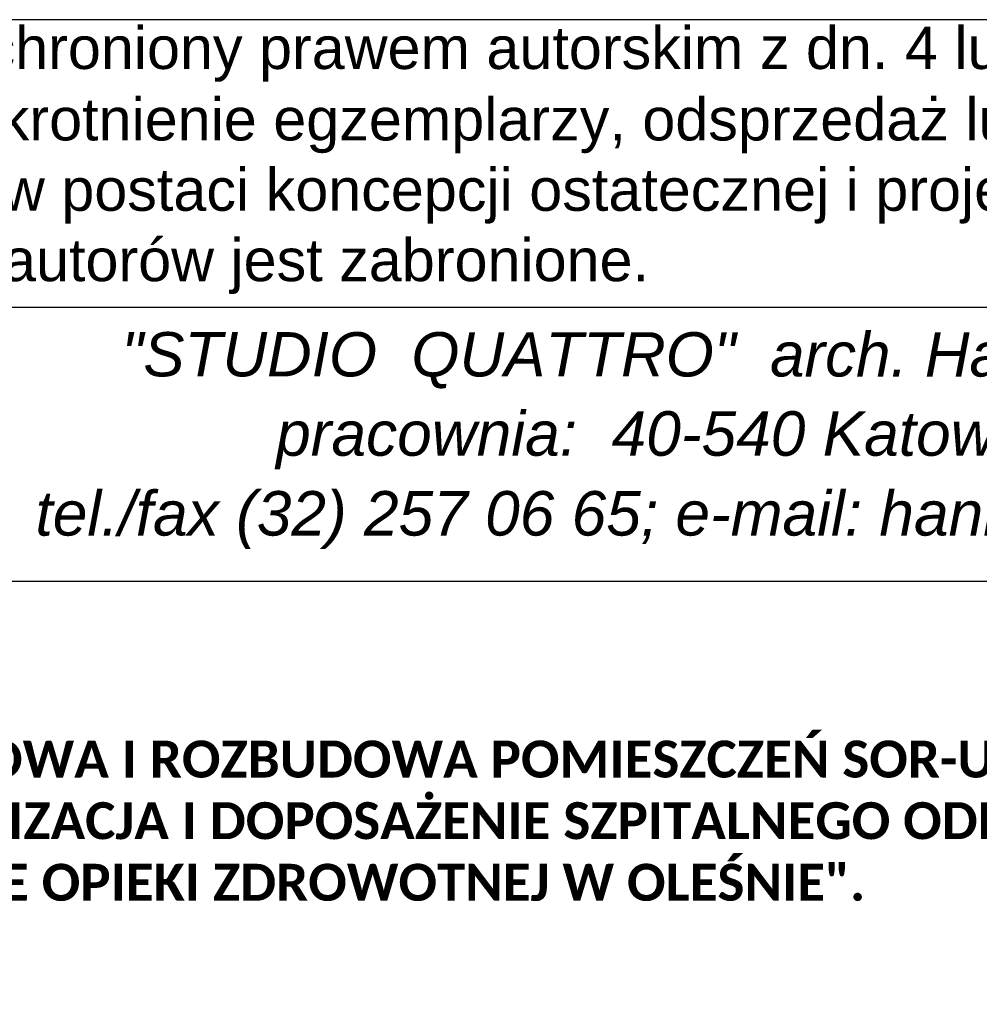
# Model space of a CAD drawing. Header units: millimetres. Extents: x 526 to 736, y -272 to 25.
# Tile 7 of 8: x 654 to 693, y -236 to -196. Entities that reach past the tile are written whole.
import ezdxf

# ---------------------------------------------------------------- set-up
doc = ezdxf.new("R2010")
doc.units = ezdxf.units.MM
doc.layers.add('PDF_A-TABELKA', color=7, linetype='Continuous')
doc.layers.add('PDF_Text', color=7, linetype='Continuous')
doc.styles.add('PDF Arial-BoldMT', font='arial.ttf')
doc.styles.add('PDF ArialMT', font='arial.ttf')
doc.styles.add('PDF ComicSansMS Italic', font='ariali.ttf')

msp = doc.modelspace()

# ---------------------------------------------------------------- linework, layer by layer
at = {"layer": 'PDF_A-TABELKA', "lineweight": 25}
for points in [[(731.293, -267.33), (731.293, -195.676), (622.641, -195.676), (622.641, -267.33)], [(731.378, -207.355), (622.726, -207.355)], [(731.378, -218.48), (642.845, -218.48)]]:
    msp.add_lwpolyline(points, dxfattribs=at)

# ---------------------------------------------------------------- texts
at = {"layer": 'PDF_Text', "attachment_point": 4}
for s, insert, char_height, style in [('Przedmiotowy projekt jest chroniony prawem autorskim z dn. 4 lutego 1994r. (Dziennik Ustaw nr 24', (624.426, -197.076), 1.72174, 'PDF ArialMT'), ('z dn. 23.02.1994r.). Zwielokrotnienie egzemplarzy, odsprzedaż lub inne wprowadzanie do obrotu', (624.597, -199.975), 1.72174, 'PDF ArialMT'), ('oraz opracowanie zależne w postaci koncepcji ostatecznej i projektu budowlanego lub', (624.554, -202.831), 1.72174, 'PDF ArialMT'), ('wykonawczego bez zgody autorów jest zabronione.', (624.597, -205.687), 1.72174, 'PDF ArialMT'), ('pracownia:  40-540 Katowice,  ul. Szpaków 51;', (664.283, -212.743), 1.807, 'PDF ComicSansMS Italic'), ('tel./fax (32) 257 06 65; e-mail: hanna.lesniak@studioquattro.eu', (654.521, -215.983), 1.807, 'PDF ComicSansMS Italic')]:
    msp.add_mtext(s, dxfattribs=dict(at, insert=insert, char_height=char_height, style=style))
at = {"layer": 'PDF_Text', "insert": (658.003, -209.524), "char_height": 1.7965, "attachment_point": 4, "rotation": 359.9857, "style": 'PDF ComicSansMS Italic'}
msp.add_mtext('"STUDIO  QUATTRO"  arch. Hanna  Kramarczyk-Leśniak', dxfattribs=at)
at = {"layer": 'PDF_Text', "insert": (643.401, -228.192), "char_height": 1.5, "width": 74.06373, "attachment_point": 4, "style": 'PDF Arial-BoldMT'}
msp.add_mtext('\\pxb0.25,a0.25;{\\fCalibri|b1|i0|c238|p34;PRZEBUDOWA I ROZBUDOWA POMIESZCZEŃ SOR-U W RAMACH PROJEKTU^J"MODERNIZACJA I DOPOSAŻENIE SZPITALNEGO ODDZIAŁU RATUNKOWEGO W ZESPOLE OPIEKI ZDROWOTNEJ W OLEŚNIE".}', dxfattribs=at)

doc.saveas('drawing.dxf')
